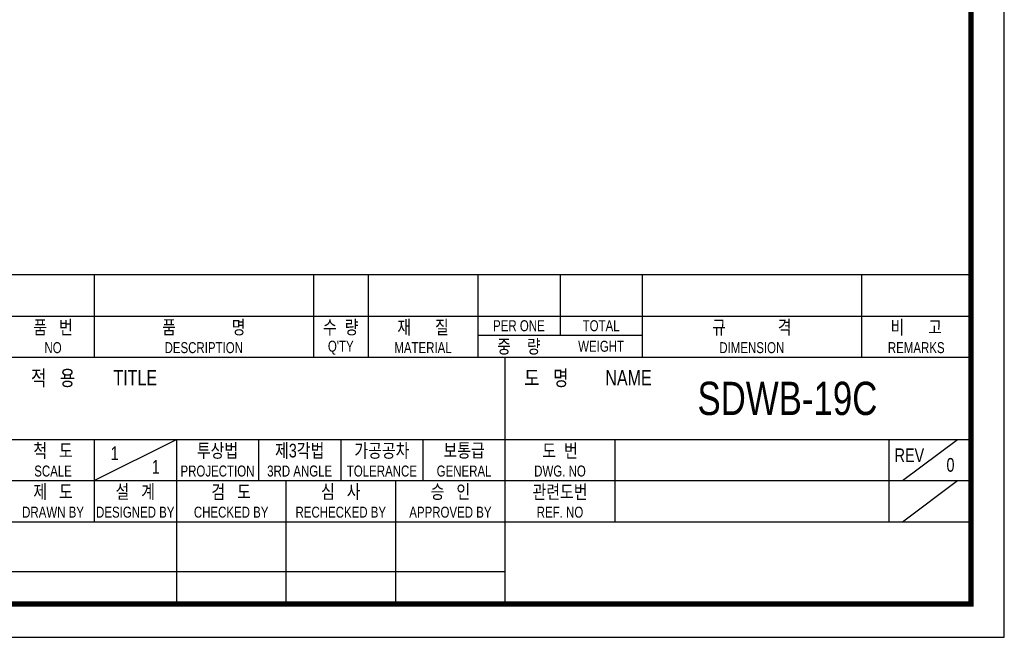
# Model space of a CAD drawing. Header units: millimetres. Extents: x 0 to 297, y 0 to 210.
# Tile 2 of 5: x 149 to 297, y 0 to 93. Entities that reach past the tile are written whole.
import ezdxf
from ezdxf.enums import TextEntityAlignment as Align

# ---------------------------------------------------------------- set-up
doc = ezdxf.new("R2010")
doc.units = ezdxf.units.MM
doc.header["$LTSCALE"] = 5
doc.layers.get('0').update_dxf_attribs({"linetype": 'CONTINUOUS'})
doc.layers.add('D', color=7, linetype='CONTINUOUS')
doc.styles.get("Standard").update_dxf_attribs({"font": 'Gulim.ttf', "width": 0.8, "height": 3})

msp = doc.modelspace()

# ---------------------------------------------------------------- linework, layer by layer
for p, q in [((292, 54.437), (147.8086, 54.437)), ((160.1679, 54.437), (160.1679, 42.0778)), ((193.1259, 54.437), (193.1259, 42.0778)), ((201.3654, 54.437), (201.3654, 42.0778)), ((217.8444, 54.437), (217.8444, 42.0778)), ((230.2037, 54.437), (230.2037, 45.3736)), ((242.563, 54.437), (242.563, 42.0778)), ((275.521, 54.437), (275.521, 42.0778)), ((147.8086, 48.2574), (292, 48.2574)), ((217.8444, 45.3736), (242.563, 45.3736)), ((147.8086, 42.0778), (292, 42.0778)), ((221.9642, 5), (221.9642, 42.0778)), ((147.8086, 29.7185), (292, 29.7185)), ((160.1679, 23.5389), (172.5271, 29.7185)), ((160.1679, 29.7185), (160.1679, 17.3593)), ((172.5271, 29.7185), (172.5271, 5)), ((184.8864, 29.7185), (184.8864, 23.5389)), ((197.2457, 29.7185), (197.2457, 23.5389)), ((209.6049, 29.7185), (209.6049, 23.5389)), ((238.4432, 29.7185), (238.4432, 17.3593)), ((279.6407, 29.7185), (279.6407, 17.3593)), ((281.7006, 23.5389), (289.9401, 29.7185)), ((147.8086, 23.5389), (221.9642, 23.5389)), ((189.0061, 23.5389), (189.0061, 5)), ((205.4852, 23.5389), (205.4852, 5)), ((221.9642, 23.5389), (292, 23.5389)), ((281.7006, 17.3593), (289.9401, 23.5389)), ((147.8086, 17.3593), (292, 17.3593)), ((147.8086, 9.8798), (221.9642, 9.8798))]:
    msp.add_line(p, q)
msp.add_lwpolyline([(297, 210), (0, 210), (0, 0), (297, 0)], close=True)
msp.add_lwpolyline([(292, 205, 0.8, 0.8, 0), (5, 205, 0.8, 0.8, 0), (5, 5, 0.8, 0.8, 0), (292, 5, 0.8, 0.8, 0)], format="xyseb", close=True)

# ---------------------------------------------------------------- texts
at = {"layer": 'D', "width": 0.8}
for s, height, p in [('품   번', 2.05988, (153.9882, 46.6095)), ('품              명', 2.059877, (176.6469, 46.6095)), ('수  량', 2.05988, (197.2457, 46.6095)), ('재      질', 2.05988, (209.6049, 46.6095)), ('PER ONE', 1.6479, (224.0241, 46.8155)), ('TOTAL', 1.6479, (236.3833, 46.8155)), ('규             격', 2.059877, (259.042, 46.6095)), ('비      고', 2.05988, (283.7605, 46.6095)), ('NO', 1.6479, (153.9882, 43.5197)), ('DESCRIPTION', 1.647902, (176.6469, 43.5197)), ("Q'TY", 1.6479, (197.2457, 43.5197)), ('MATERIAL', 1.6479, (209.6049, 43.5197)), ('중    량', 2.05988, (224.0241, 43.7257)), ('WEIGHT', 1.6479, (236.3833, 43.7257)), ('DIMENSION', 1.6479, (259.042, 43.5197)), ('REMARKS', 1.6479, (283.7605, 43.5197)), ('적   용', 2.30706, (153.9882, 38.988)), ('TITLE', 2.30706, (166.3475, 38.988)), ('도   명', 2.30706, (228.1438, 38.988)), ('NAME', 2.30706, (240.5031, 38.988)), ('SDWB-19C', 5, (264.3938, 35.8982)), ('척   도', 2.05988, (153.9882, 28.0706)), ('투상법', 2.05988, (178.7068, 28.0706)), ('제3각법', 2.05988, (191.066, 28.0706)), ('가공공차', 2.05988, (203.4253, 28.0706)), ('도  번', 2.05988, (230.2037, 28.0706)), ('1', 2.0599, (163.2577, 27.6586)), ('보통급', 2.05988, (215.7845, 28.0706)), ('REV', 2.05988, (282.7306, 27.3497)), ('1', 2.0599, (169.4373, 25.5988)), ('0', 2.0599, (288.9102, 25.9078)), ('SCALE', 1.6479, (153.9882, 24.9808)), ('PROJECTION', 1.6479, (178.7068, 24.9808)), ('3RD ANGLE', 1.6479, (191.066, 24.9808)), ('TOLERANCE', 1.6479, (203.4253, 24.9808)), ('GENERAL', 1.6479, (215.7845, 24.9808)), ('DWG. NO', 1.6479, (230.2037, 24.9808)), ('제   도', 2.05988, (153.9882, 21.891)), ('설   계', 2.05988, (166.3475, 21.891)), ('검   도', 2.05988, (180.7666, 21.891)), ('심   사', 2.05988, (197.2457, 21.891)), ('승   인', 2.05988, (213.7247, 21.891)), ('관련도번', 2.05988, (230.2037, 21.891)), ('REF. NO', 1.6479, (230.2037, 18.8012))]:
    msp.add_text(s, height=height, dxfattribs=at).set_placement(p, align=Align.MIDDLE)
for s, height, p in [('DRAWN BY', 1.6479, (153.9882, 17.9772)), ('DESIGNED BY', 1.647902, (166.3475, 17.9772)), ('CHECKED BY', 1.6479, (180.7666, 17.9772)), ('RECHECKED BY', 1.647902, (197.2457, 17.9772)), ('APPROVED BY', 1.647902, (213.7247, 17.9772))]:
    msp.add_text(s, height=height, dxfattribs=at).set_placement(p, align=Align.CENTER)

doc.saveas('drawing.dxf')
